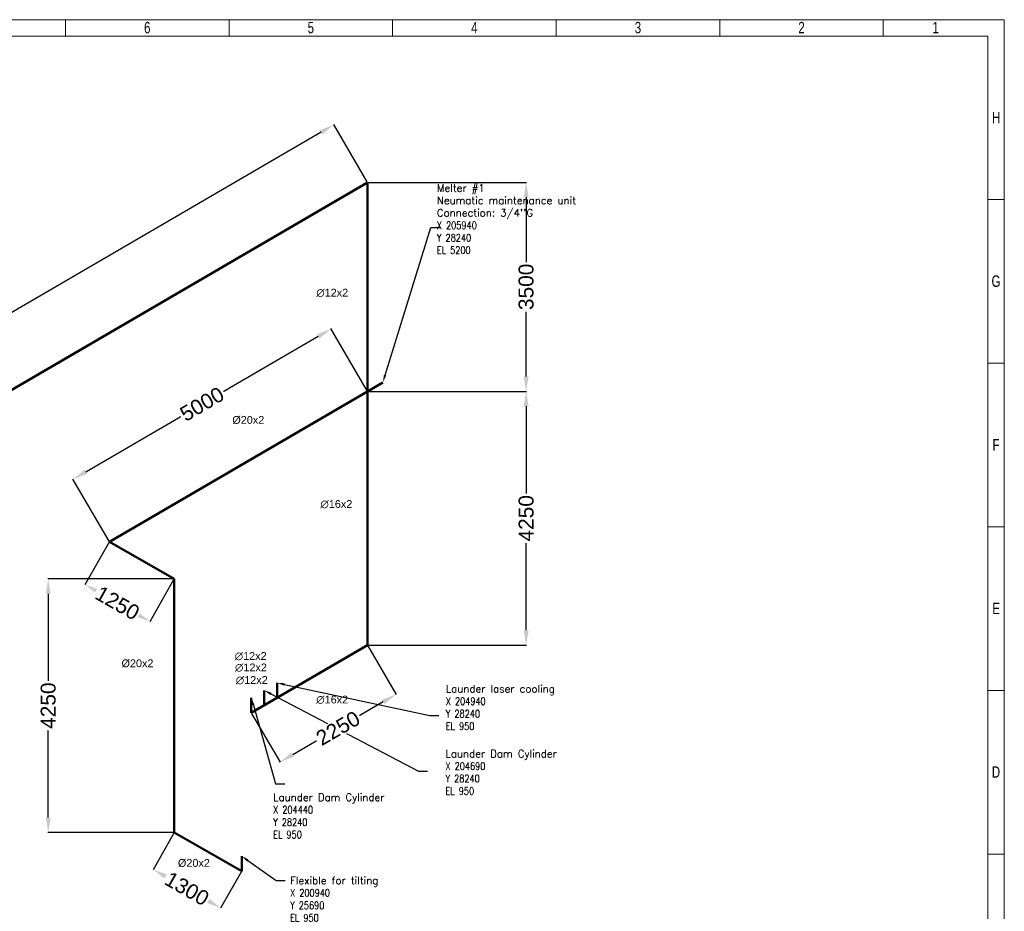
# Model space of a CAD drawing. Header units: millimetres. Extents: x 136540 to 167986, y -70244 to -47782.
# Tile 14 of 14: x 151497 to 167986, y -62711 to -47782. Entities that reach past the tile are written whole.
import ezdxf
from ezdxf import colors
from ezdxf.entities.mleader import LeaderData, LeaderLine
from ezdxf.math import Vec2, Vec3

# ---------------------------------------------------------------- set-up
doc = ezdxf.new("R2010")
doc.units = ezdxf.units.MM
doc.header["$LTSCALE"] = 0.25
doc.linetypes.add('HS_Solid', pattern=[0])
for name, color, linetype in [('Annotation', 7, 'Continuous'), ('COTAS', 136, 'Continuous'), ('Dimension', 1, 'Continuous')]:
    doc.layers.add(name, color=color, linetype=linetype)
doc.layers.add('Pipe Small Bore', color=30, linetype='Continuous', lineweight=50)
doc.styles.add('AdskIsoMetric', font='romans.shx')
doc.styles.add('MtXpl_Arial_Unicode_', font='ARIALUNI.ttf')
doc.styles.add('SLDTEXTSTYLE3', font='TXT', dxfattribs={"width": 0.75})
doc.styles.get("Standard").update_dxf_attribs({"font": 'arial.ttf'})
doc.dimstyles.new('AdskIsoMetric', dxfattribs={"dimtxt": 2.5, "dimasz": 2.5, "dimexe": 1, "dimexo": 2, "dimgap": 0.8, "dimtad": 1, "dimdec": 0, "dimrnd": 1, "dimzin": 0, "dimdsep": 46, "dimtxsty": 'AdskIsoMetric', "dimcen": 0, "dimclrt": 7, "dimadec": 0, "dimazin": 0, "dimtfac": 1, "dimtdec": 0, "dimtmove": 1, "dimatfit": 3, "dimfxl": 1, "dimtfill": 1, "dimfrac": 2, "dimtolj": 1, "dimtzin": 0, "dimarcsym": 0})

# ---------------------------------------------------------------- blocks, each defined once
blk = doc.blocks.new('cajetin')
at = {"color": 7, "linetype": 'Continuous', "lineweight": 18}
for p, q in [((0, 615), (861, 615)), ((430.5, 607.5), (430.5, 615)), ((505.5, 607.5), (505.5, 615)), ((580.5, 607.5), (580.5, 615)), ((655.5, 607.5), (655.5, 615)), ((730.5, 607.5), (730.5, 615)), ((805.5, 607.5), (805.5, 615)), ((861, 615), (861, 0)), ((7.5, 607.5), (853.5, 607.5)), ((430.5, 607.5), (430.5, 607.5)), ((853.5, 607.5), (853.5, 7.5)), ((853.5, 532.5), (861, 532.5)), ((853.5, 457.5), (861, 457.5)), ((853.5, 382.5), (861, 382.5)), ((853.5, 307.5), (861, 307.5)), ((853.5, 307.5), (853.5, 307.5)), ((853.5, 232.5), (861, 232.5))]:
    blk.add_line(p, q, dxfattribs=at)
at = {"color": 7, "linetype": 'Continuous', "lineweight": 0, "char_height": 5.25, "attachment_point": 2, "style": 'SLDTEXTSTYLE3'}
for s, insert in [('6', (468.01, 613.99)), ('3', (693.01, 613.99)), ('2', (768.01, 613.99)), ('5', (543.01, 613.99)), ('4', (618.01, 613.99)), ('1', (829.51, 613.99)), ('H', (857.25, 572.74)), ('G', (857.18, 497.74)), ('F', (857.21, 422.74)), ('E', (857.24, 347.74)), ('D', (857.18, 272.74))]:
    blk.add_mtext(s, dxfattribs=dict(at, insert=insert))
blk = doc.blocks.new('*D62')
at = {"layer": 'Defpoints', "color": 0}
for p in [(157320, -50506), (143799, -57095), (144360, -58058)]:
    blk.add_point(p, dxfattribs=at)
at = {"layer": 'Dimension', "color": 0, "lineweight": -2}
for p, q in [((157315, -50497), (156756, -49538)), ((156543, -49668), (150678, -53086)), ((144015, -56969), (149879, -53551)), ((144355, -58050), (143796, -57090))]:
    blk.add_line(p, q, dxfattribs=at)
at = {"layer": 'Dimension', "color": 0}
for points in [[(156564, -49704), (156522, -49632), (156759, -49542)], [(143994, -56933), (144036, -57005), (143799, -57095)]]:
    blk.add_solid(points, dxfattribs=at)
at = {"layer": 'Dimension', "color": 7, "insert": (150279, -53318), "char_height": 250, "attachment_point": 5, "rotation": 30.2327, "bg_fill": 3, "box_fill_scale": 1.1, "bg_fill_color": 257, "bg_fill_transparency": 0}
blk.add_mtext('\\A1;15000', dxfattribs=at)
blk = doc.blocks.new('*D64')
at = {"layer": 'Defpoints', "color": 0}
for p in [(156711, -52960), (157320, -54006), (153000, -56523)]:
    blk.add_point(p, dxfattribs=at)
at = {"layer": 'Dimension', "color": 0, "lineweight": -2}
for p, q in [((156495, -53086), (154876, -54029)), ((157315, -53997), (156708, -52955)), ((152607, -55351), (154225, -54408)), ((152995, -56515), (152388, -55473))]:
    blk.add_line(p, q, dxfattribs=at)
at = {"layer": 'Dimension', "color": 0}
for points in [[(156516, -53122), (156474, -53050), (156711, -52960)], [(152586, -55315), (152628, -55387), (152391, -55477)]]:
    blk.add_solid(points, dxfattribs=at)
at = {"layer": 'Dimension', "color": 7, "insert": (154551, -54218), "char_height": 250, "attachment_point": 5, "rotation": 30.2327, "bg_fill": 3, "box_fill_scale": 1.1, "bg_fill_color": 257, "bg_fill_transparency": 0}
blk.add_mtext('\\A1;5000', dxfattribs=at)
blk = doc.blocks.new('*D65')
at = {"layer": 'Defpoints', "color": 0}
for p in [(157320, -58256), (157800, -59079), (155376, -59389)]:
    blk.add_point(p, dxfattribs=at)
at = {"layer": 'Dimension', "color": 0, "lineweight": -2}
for p, q in [((157325, -58264), (157803, -59084)), ((157584, -59205), (157156, -59455)), ((155381, -59397), (155859, -60217)), ((156072, -60086), (156501, -59837))]:
    blk.add_line(p, q, dxfattribs=at)
at = {"layer": 'Dimension', "color": 0}
for points in [[(157605, -59241), (157563, -59169), (157800, -59079)], [(156051, -60050), (156093, -60122), (155856, -60212)]]:
    blk.add_solid(points, dxfattribs=at)
at = {"layer": 'Dimension', "color": 7, "insert": (156828, -59646), "char_height": 250, "attachment_point": 5, "rotation": 30.2327, "bg_fill": 3, "box_fill_scale": 1.1, "bg_fill_color": 257, "bg_fill_transparency": 0}
blk.add_mtext('\\A1;2250', dxfattribs=at)
blk = doc.blocks.new('*D66')
at = {"layer": 'Defpoints', "color": 0}
for p in [(153000, -56523), (154086, -57143), (152591, -57241)]:
    blk.add_point(p, dxfattribs=at)
at = {"layer": 'Dimension', "color": 0, "lineweight": -2}
for p, q in [((152995, -56532), (152588, -57245)), ((154081, -57152), (153674, -57865)), ((152808, -57365), (152817, -57369)), ((153459, -57736), (153451, -57731))]:
    blk.add_line(p, q, dxfattribs=at)
at = {"layer": 'Dimension', "color": 0}
for points in [[(152829, -57328), (152787, -57401), (152591, -57241)], [(153439, -57773), (153480, -57700), (153677, -57860)]]:
    blk.add_solid(points, dxfattribs=at)
at = {"layer": 'Dimension', "color": 7, "insert": (153134, -57550), "char_height": 250, "attachment_point": 5, "rotation": 330.2866, "bg_fill": 3, "box_fill_scale": 1.1, "bg_fill_color": 257, "bg_fill_transparency": 0}
blk.add_mtext('\\A1;1250', dxfattribs=at)
blk = doc.blocks.new('*D67')
at = {"layer": 'Defpoints', "color": 0}
for p in [(154086, -61393), (155215, -62037), (154862, -62656)]:
    blk.add_point(p, dxfattribs=at)
at = {"layer": 'Dimension', "color": 0, "lineweight": -2}
for p, q in [((154081, -61402), (153731, -62016)), ((153950, -62135), (153980, -62153)), ((155210, -62046), (154860, -62660)), ((154645, -62532), (154615, -62514))]:
    blk.add_line(p, q, dxfattribs=at)
at = {"layer": 'Dimension', "color": 0}
for points in [[(153971, -62099), (153930, -62171), (153733, -62011)], [(154624, -62568), (154666, -62496), (154862, -62656)]]:
    blk.add_solid(points, dxfattribs=at)
at = {"layer": 'Dimension', "color": 7, "insert": (154298, -62333), "char_height": 250, "attachment_point": 5, "rotation": 330.2866, "bg_fill": 3, "box_fill_scale": 1.1, "bg_fill_color": 257, "bg_fill_transparency": 0}
blk.add_mtext('\\A1;1300', dxfattribs=at)
blk = doc.blocks.new('*D68')
at = {"layer": 'Defpoints', "color": 0}
for p in [(151975, -57143), (154086, -57143), (154086, -61393)]:
    blk.add_point(p, dxfattribs=at)
at = {"layer": 'Dimension', "color": 0, "lineweight": -2}
for p, q in [((154076, -57143), (151970, -57143)), ((151975, -57393), (151975, -58886)), ((151975, -61143), (151975, -59650)), ((154076, -61393), (151970, -61393))]:
    blk.add_line(p, q, dxfattribs=at)
at = {"layer": 'Dimension', "color": 0}
for points in [[(152017, -57393), (151934, -57393), (151975, -57143)], [(151934, -61143), (152017, -61143), (151975, -61393)]]:
    blk.add_solid(points, dxfattribs=at)
at = {"layer": 'Dimension', "color": 7, "insert": (151975, -59268), "char_height": 250, "attachment_point": 5, "rotation": 89.9998, "bg_fill": 3, "box_fill_scale": 1.1, "bg_fill_color": 257, "bg_fill_transparency": 0}
blk.add_mtext('\\A1;4250', dxfattribs=at)
blk = doc.blocks.new('*D69')
at = {"layer": 'Defpoints', "color": 0}
for p in [(157320, -50506), (159978, -50506), (157320, -54006)]:
    blk.add_point(p, dxfattribs=at)
at = {"layer": 'Dimension', "color": 0, "lineweight": -2}
for p, q in [((157330, -50506), (159983, -50506)), ((159978, -50756), (159978, -51879)), ((159978, -53756), (159978, -52633)), ((157330, -54006), (159983, -54006))]:
    blk.add_line(p, q, dxfattribs=at)
at = {"layer": 'Dimension', "color": 0}
for points in [[(160020, -50756), (159937, -50756), (159978, -50506)], [(159937, -53756), (160020, -53756), (159978, -54006)]]:
    blk.add_solid(points, dxfattribs=at)
at = {"layer": 'Dimension', "color": 7, "insert": (159978, -52256), "char_height": 250, "attachment_point": 5, "rotation": 90, "bg_fill": 3, "box_fill_scale": 1.1, "bg_fill_color": 257, "bg_fill_transparency": 0}
blk.add_mtext('\\A1;3500', dxfattribs=at)
blk = doc.blocks.new('*D70')
at = {"layer": 'Defpoints', "color": 0}
for p in [(157320, -54006), (159979, -54006), (157320, -58256)]:
    blk.add_point(p, dxfattribs=at)
at = {"layer": 'Dimension', "color": 0, "lineweight": -2}
for p, q in [((157330, -54006), (159984, -54006)), ((159979, -54256), (159979, -55749)), ((159979, -58006), (159979, -56513)), ((157330, -58256), (159984, -58256))]:
    blk.add_line(p, q, dxfattribs=at)
at = {"layer": 'Dimension', "color": 0}
for points in [[(160020, -54256), (159937, -54256), (159979, -54006)], [(159937, -58006), (160020, -58006), (159979, -58256)]]:
    blk.add_solid(points, dxfattribs=at)
at = {"layer": 'Dimension', "color": 7, "insert": (159979, -56131), "char_height": 250, "attachment_point": 5, "rotation": 89.9999, "bg_fill": 3, "box_fill_scale": 1.1, "bg_fill_color": 257, "bg_fill_transparency": 0}
blk.add_mtext('\\A1;4250', dxfattribs=at)
blk = doc.blocks.new('zw$8E19')
at = {"layer": 'Pipe Small Bore'}
for points in [[(1255, 8989), (14215, 16542)], [(14215, 16542), (14215, 13042)], [(14215, 13042), (14474, 13193)], [(9895, 10524), (14215, 13042)], [(14215, 13042), (14215, 8792)], [(9895, 10524), (10981, 9905)], [(10981, 9905), (10981, 5655)], [(12271, 7659), (14215, 8792)], [(12703, 8161), (12703, 7911)], [(12487, 8035), (12487, 7785)], [(12271, 7909), (12271, 7659)], [(10981, 5655), (12110, 5010)], [(12110, 5260), (12110, 5010)]]:
    blk.add_lwpolyline(points, dxfattribs=at)
at = {"char_height": 125, "attachment_point": 1, "style": 'AdskIsoMetric'}
for s, insert in [("Melter #1^JNeumatic maintenance unit^J\\A1;Connection: 3/4''G^J\\A0;\\W0.8;X 205940^JY 28240^JEL 5200", (15378, 16510)), ('Launder laser cooling^J{\\W0.8;X 204940^JY 28240^JEL 950}', (15527, 8124)), ('Launder Dam Cylinder^J{\\W0.8;X 204690^JY 28240^JEL 950}', (15522, 7038)), ('Launder Dam Cylinder^J{\\W0.8;X 204440^JY 28240^JEL 950}', (12636, 6308)), ('Flexible for tilting^J{\\W0.8;X 200940^JY 25690^JEL 950}', (12920, 4915))]:
    blk.add_mtext_dynamic_manual_height_columns(s, width=199051.18, gutter_width=625, heights=[0], dxfattribs=dict(at, insert=insert))
at = {"layer": 'COTAS', "color": 7, "linetype": 'HS_Solid', "style": 'MtXpl_Arial_Unicode_'}
for s, p in [('∅12x2', (13359, 14630)), ('%%C20x2', (11953, 12499)), ('∅16x2', (13428, 11091)), ('∅12x2', (11993, 8546)), ('%%C20x2', (10097, 8424)), ('∅12x2', (11997, 8355)), ('∅12x2', (12011, 8144)), ('∅16x2', (13358, 7817)), ('%%C20x2', (11042, 5081))]:
    blk.add_text(s, height=130, dxfattribs=at).set_placement(p)
at = {"layer": 'Annotation'}
ml = blk.add_multileader_mtext('Standard', dxfattribs=at)
ml.set_content('')
ml.set_leader_properties()
ml.build(insert=Vec2(0, 0))
ml.multileader.update_dxf_attribs({"dogleg_length": 3.06, "arrow_head_size": 125})
ctx = ml.context
ctx.base_point, ctx.char_height, ctx.arrow_head_size, ctx.landing_gap_size, ctx.plane_origin = Vec3(15432, 15788), 200, 125, 100, Vec3(8510, 2453)
ctx.text_align_type = 2
notes = []
notes.append((ctx, [(0, (1, 1, 0), (15278, 15788), (1, 0), 153, [(0, [(14474, 13193)], 256, [])])]))
ctx.mtext, ml.multileader.dxf.content_type = None, 0
ml = blk.add_multileader_mtext('Standard', dxfattribs=at)
ml.set_content('')
ml.set_leader_properties()
ml.build(insert=Vec2(0, 0))
ml.multileader.update_dxf_attribs({"dogleg_length": 3.06, "arrow_head_size": 125})
ctx = ml.context
ctx.base_point, ctx.char_height, ctx.arrow_head_size, ctx.landing_gap_size, ctx.plane_origin = Vec3(15414, 7617), 200, 125, 100, Vec3(6628, -2351)
ctx.text_align_type = 2
notes.append((ctx, [(0, (1, 1, 0), (15261, 7617), (1, 0), 153, [(0, [(12703, 8161)], 256, [])])]))
ctx.mtext, ml.multileader.dxf.content_type = None, 0
ml = blk.add_multileader_mtext('Standard', dxfattribs=at)
ml.set_content('')
ml.set_leader_properties()
ml.build(insert=Vec2(0, 0))
ml.multileader.update_dxf_attribs({"dogleg_length": 3.06, "arrow_head_size": 125})
ctx = ml.context
ctx.base_point, ctx.char_height, ctx.arrow_head_size, ctx.landing_gap_size, ctx.plane_origin = Vec3(15224, 6682), 200, 125, 100, Vec3(6412, -2477)
ctx.text_align_type = 2
notes.append((ctx, [(0, (1, 1, 0), (15071, 6682), (1, 0), 153, [(0, [(12487, 8035)], 256, [])])]))
ctx.mtext, ml.multileader.dxf.content_type = None, 0
ml = blk.add_multileader_mtext('Standard', dxfattribs=at)
ml.set_content('')
ml.set_leader_properties()
ml.build(insert=Vec2(0, 0))
ml.multileader.update_dxf_attribs({"dogleg_length": 3.06, "arrow_head_size": 125})
ctx = ml.context
ctx.base_point, ctx.char_height, ctx.arrow_head_size, ctx.landing_gap_size, ctx.plane_origin = Vec3(12830, 6468), 200, 125, 100, Vec3(6196, -2603)
ctx.text_align_type = 2
notes.append((ctx, [(0, (1, 1, 0), (12677, 6468), (1, 0), 153, [(0, [(12271, 7909)], 256, [])])]))
ctx.mtext, ml.multileader.dxf.content_type = None, 0
ml = blk.add_multileader_mtext('Standard', dxfattribs=at)
ml.set_content('')
ml.set_leader_properties()
ml.build(insert=Vec2(0, 0))
ml.multileader.update_dxf_attribs({"dogleg_length": 3.06, "arrow_head_size": 125})
ctx = ml.context
ctx.base_point, ctx.char_height, ctx.arrow_head_size, ctx.landing_gap_size, ctx.plane_origin = Vec3(12839, 4853), 200, 125, 100, Vec3(6145, -5480)
ctx.text_align_type = 2
notes.append((ctx, [(0, (1, 1, 0), (12686, 4853), (1, 0), 153, [(0, [(12110, 5260)], 256, [])])]))
ctx.mtext, ml.multileader.dxf.content_type = None, 0
for ctx, leaders in notes:
    for number, flags, end, landing, length, lines in leaders:
        leader = LeaderData()
        leader.index, (leader.has_last_leader_line, leader.has_dogleg_vector, leader.attachment_direction) = number, flags
        leader.last_leader_point, leader.dogleg_vector, leader.dogleg_length = Vec3(end), Vec3(landing), length
        for number, points, colour, breaks in lines:
            line = LeaderLine()
            line.index, line.vertices, line.color, line.breaks = number, Vec3.list(points), colors.encode_raw_color(colour), breaks
            leader.lines.append(line)
        ctx.leaders.append(leader)

msp = doc.modelspace()

# ---------------------------------------------------------------- block references
at = {"xscale": 36.5234375, "yscale": 36.5234375, "zscale": 36.5234375}
msp.add_blockref('cajetin', (136539.8, -70244.4), dxfattribs=at)
msp.add_blockref('zw$8E19', (143105, -67047.7))

# ---------------------------------------------------------------- next in the draw order: dimensions: what is measured, and where the dimension line sits
at = {"layer": 'Dimension'}
for p1, p2, distance, picture, middle in [((157320.2, -50505.8), (144360.4, -58058.5), -1115.6, '*D62', (150278.6, -53318.3)), ((155376.3, -59388.7), (157320.2, -58255.8), -953.1, '*D65', (156828.2, -59645.8)), ((154085.9, -61392.9), (155215, -62037.3), -712, '*D67', (154297.6, -62333.5))]:
    dim = msp.add_aligned_dim(p1=p1, p2=p2, distance=distance, dimstyle='AdskIsoMetric', override={"dimscale": 5, "dimtxt": 50, "dimasz": 50, "dimtad": 0, "dimrnd": 10, "dimtxsty": 'Standard', "dimtfill": 1, "dimtfillclr": 0}, dxfattribs=at)
    dim.commit()
    dim.dimension.update_dxf_attribs({"geometry": picture, "text_midpoint": middle})

# ---------------------------------------------------------------- next in the draw order: dimensions: what is measured, and where the dimension line sits
dim = msp.add_aligned_dim(p1=(153000.3, -56523.4), p2=(157320.2, -54005.8), distance=1210.8, dimstyle='AdskIsoMetric', override={"dimscale": 5, "dimtxt": 50, "dimasz": 50, "dimtad": 0, "dimrnd": 10, "dimtxsty": 'Standard', "dimtfill": 1, "dimtfillclr": 0}, dxfattribs=at)
dim.commit()
dim.dimension.update_dxf_attribs({"geometry": '*D64', "text_midpoint": (154550.6, -54218.5)})

# ---------------------------------------------------------------- next in the draw order: dimensions: what is measured, and where the dimension line sits
for p1, p2, distance, picture, middle in [((157320.2, -54005.8), (157320.2, -50505.8), -2658.1, '*D69', (159978.3, -52255.8)), ((154085.9, -57142.9), (153000.3, -56523.4), 825.9, '*D66', (153133.8, -57550.5))]:
    dim = msp.add_aligned_dim(p1=p1, p2=p2, distance=distance, dimstyle='AdskIsoMetric', override={"dimscale": 5, "dimtxt": 50, "dimasz": 50, "dimtad": 0, "dimrnd": 10, "dimtxsty": 'Standard', "dimtfill": 1, "dimtfillclr": 0}, dxfattribs=at)
    dim.commit()
    dim.dimension.update_dxf_attribs({"geometry": picture, "text_midpoint": middle})

# ---------------------------------------------------------------- next in the draw order: dimensions: what is measured, and where the dimension line sits
for p1, p2, distance, picture, middle in [((157320.2, -58255.8), (157320.2, -54005.8), -2658.5, '*D70', (159978.8, -56130.8)), ((154085.9, -61392.9), (154085.9, -57142.9), 2110.7, '*D68', (151975.3, -59267.9))]:
    dim = msp.add_aligned_dim(p1=p1, p2=p2, distance=distance, dimstyle='AdskIsoMetric', override={"dimscale": 5, "dimtxt": 50, "dimasz": 50, "dimtad": 0, "dimrnd": 10, "dimtxsty": 'Standard', "dimtfill": 1, "dimtfillclr": 0}, dxfattribs=at)
    dim.commit()
    dim.dimension.update_dxf_attribs({"geometry": picture, "text_midpoint": middle})

doc.saveas('drawing.dxf')
